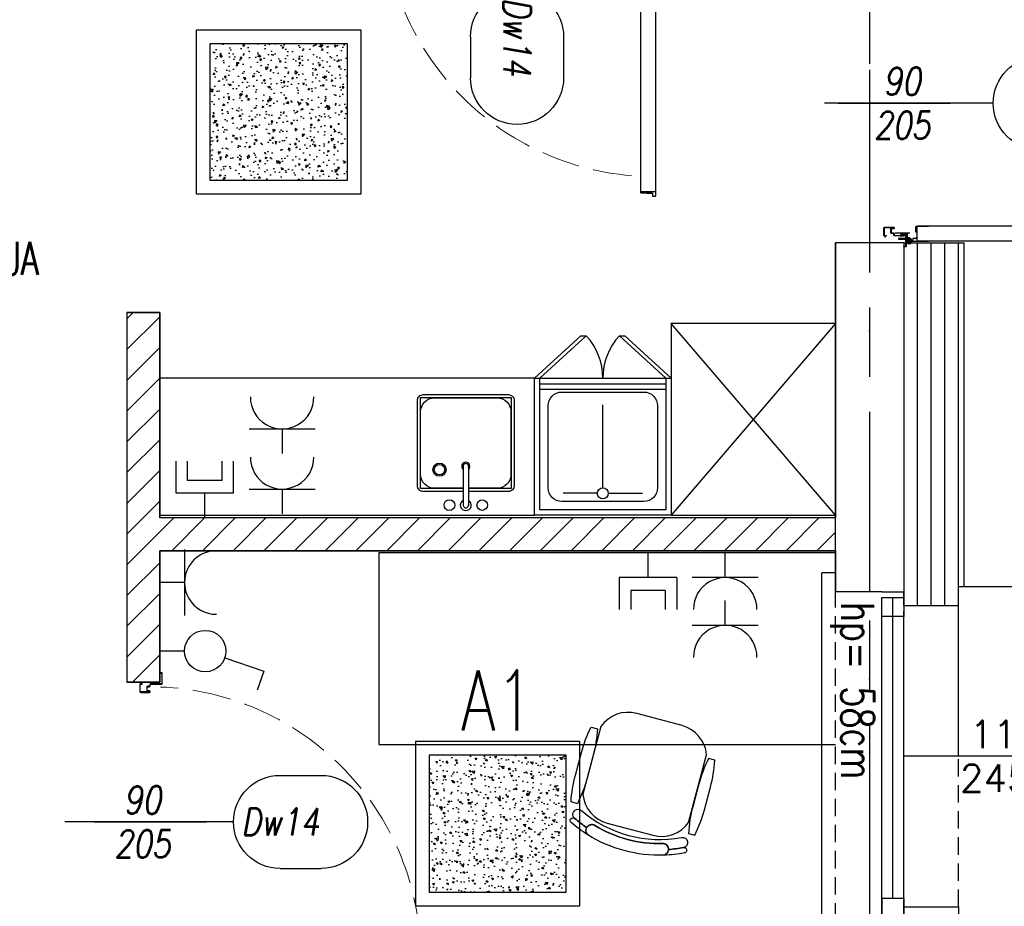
# Model space of a CAD drawing. Header units: millimetres. Extents: x 28600 to 181045, y -399112 to -163690.
# Tile 104 of 256: x 63082 to 63442, y -198714 to -198390. Entities that reach past the tile are written whole.
import ezdxf
from ezdxf.enums import TextEntityAlignment as Align

# ---------------------------------------------------------------- set-up
doc = ezdxf.new("R2010")
doc.units = ezdxf.units.MM
for name, pattern in [('CACHE', [9.525, 6.35, -3.175]), ('CENTER', [0.6, 0.375, -0.075, 0.075, -0.075]), ('DASHDOT', [25.4, 12.7, -6.35, 0, -6.35]), ('DASHED', [19.05, 12.7, -6.35]), ('Hidden Line', [391.222223, 282.222223, -109])]:
    doc.linetypes.add(name, pattern=pattern)
doc.layers.get('0').update_dxf_attribs({"color": 8})
for name, color, linetype in [('!! 0_ Istn-okna', 8, 'Continuous'), ('!! 0_ Istn-sciany', 8, 'Continuous'), ('!! 0_ Istn-widok', 8, 'Continuous'), ('!! 0_ Opis', 8, 'Continuous'), ('!! 0_Opis_okna', 8, 'Continuous'), ('!! 1_ proj wyposdażenie', 54, 'Continuous'), ('!! 1_ tynk zewn  - nowy', 8, 'Continuous'), ('!! 1_ widok', 8, 'Continuous'), ('!! 1_drzwi opis', 8, 'Continuous'), ('!! 1_drzwi-linia', 8, 'Continuous'), ('!! 1_hatch projektowane ściany', 8, 'Continuous'), ('!! 1_OPIS POM NOWE', 123, 'Continuous'), ('!! 1_PROJ przerywana', 8, 'CACHE'), ('!! 1_PROJ Sciany', 8, 'Continuous'), ('!! 1_PROJ TERMOIZOL', 8, 'Continuous'), ('!! 2_ remont Ocieplenie', 8, 'ZIGZAG'), ('0-osie-liniA', 8, 'DASHDOT'), ('E1', 2, 'Continuous'), ('E2', 2, 'Continuous'), ('E_0', 4, 'Continuous'), ('E_LAN', 2, 'Continuous'), ('E_UZIOM', 6, 'Continuous')]:
    doc.layers.add(name, color=color, linetype=linetype)
doc.styles.add('50', font='ROMANS.shx', dxfattribs={"width": 0.8, "height": 10})
doc.styles.add('ARCHETYP', font='romans.shx', dxfattribs={"height": 15})
doc.styles.add('ELE1', font='romans.shx', dxfattribs={"width": 0.8, "height": 18})
doc.styles.add('SIMPLEX', font='simplex.shx', dxfattribs={"width": 0.77})
doc.styles.add('TXT', font='simplex.shx')
doc.linetypes.add('ZIGZAG', pattern='A,0.00254,-5.08,[131,ltypeshp.shx,S=5.08,R=0,X=-5.08,Y=0],-10.16,[131,ltypeshp.shx,S=5.08,R=180,X=5.08,Y=0],-5.08', length=20.32254)

# ---------------------------------------------------------------- blocks, each defined once
blk = doc.blocks.new('Evier RONDA VDI3320')
at = {"ltscale": 0.2}
for p, q in [((-0.01, -0.1415), (-0.01, 0.001)), ((0.01, -0.1415), (0.01, 0.001))]:
    blk.add_line(p, q, dxfattribs=at)
for points in [[(0.01, -0.0494), (0.1555, -0.0494, -0.414214), (0.177, -0.0709), (0.177, -0.3819, -0.414214), (0.1555, -0.4034), (-0.1555, -0.4034, -0.414214), (-0.177, -0.3819), (-0.177, -0.0709, -0.414214), (-0.1555, -0.0494), (-0.01, -0.0494)], [(0.01, -0.0614), (0.115, -0.0614, -0.414214), (0.165, -0.1114), (0.165, -0.3414, -0.414214), (0.115, -0.3914), (-0.115, -0.3914, -0.414214), (-0.165, -0.3414), (-0.165, -0.1114, -0.414214), (-0.115, -0.0614), (-0.01, -0.0614)]]:
    blk.add_lwpolyline(points, format="xyb", dxfattribs=at)
at = {"linetype": 'CACHE', "ltscale": 0.2}
blk.add_lwpolyline([(0.01, -0.0604), (0.166, -0.0604), (0.166, -0.3924), (-0.166, -0.3924), (-0.166, -0.0604), (-0.01, -0.0604)], dxfattribs=at)
at = {"ltscale": 0.2}
for centre, radius in [((-0.06, 0), 0.0194), ((0.06, 0), 0.0196), ((0.0961, -0.1294), 0.0241), ((0.0961, -0.1294), 0.0191)]:
    blk.add_circle(centre, radius, dxfattribs=at)
for centre, radius, start, end in [((0, 0), 0.0201, 299.9158, 240.0842), ((0, 0), 0.0101, 354.2217, 185.7783), ((0, -0.1415), 0.015, 131.8103, 48.1897), ((0, -0.1415), 0.01, 180, 0)]:
    blk.add_arc(centre, radius, start, end, dxfattribs=at)
blk = doc.blocks.new('vidoir.p')
at = {"layer": '!! 1_ proj wyposdażenie', "ltscale": 0.1}
for p, q in [((-42.9511, 44.813), (-42.7816, 44.9684)), ((-42.9311, 44.813), (-42.7616, 44.9684)), ((-42.7816, 44.9684), (-42.7616, 44.9684)), ((-42.4711, 44.813), (-42.6407, 44.9684)), ((-42.6407, 44.9684), (-42.6207, 44.9684)), ((-42.4511, 44.813), (-42.6207, 44.9684)), ((-42.9311, 44.333), (-42.9311, 44.813)), ((-42.4711, 44.813), (-42.4711, 44.333)), ((-42.9311, 44.793), (-42.4711, 44.793)), ((-42.9311, 44.773), (-42.4711, 44.773)), ((-42.7011, 44.413), (-42.7011, 44.7157)), ((-42.7211, 44.393), (-42.8458, 44.393)), ((-42.6811, 44.393), (-42.5565, 44.393)), ((-42.4711, 44.333), (-42.9311, 44.333))]:
    blk.add_line(p, q, dxfattribs=at)
blk.add_lwpolyline([(-42.4511, 44.313), (-42.9511, 44.313), (-42.9511, 44.813), (-42.4511, 44.813)], close=True, dxfattribs=at)
blk.add_lwpolyline([(-42.5511, 44.363), (-42.8511, 44.363, -0.414214), (-42.9011, 44.413), (-42.9011, 44.713, -0.414214), (-42.8511, 44.763), (-42.5511, 44.763, -0.414214), (-42.5011, 44.713), (-42.5011, 44.413, -0.414214)], format="xyb", close=True, dxfattribs=at)
blk.add_circle((-42.7011, 44.393), 0.02, dxfattribs=at)
for centre, start, end in [((-42.9311, 44.813), 0, 42.4978), ((-42.4711, 44.813), 137.5022, 180)]:
    blk.add_arc(centre, 0.23, start, end, dxfattribs=at)
blk = doc.blocks.new('Chaise 01 Plan')
at = {"color": 0, "linetype": 'ByBlock', "lineweight": -2}
for points in [[(-0.1441, 0.5405, 0.038072), (-0.2143, 0.5131, 1), (-0.2057, 0.4951, -0.028937), (-0.1548, 0.516, -0.347513)], [(0.1441, 0.5405, 0.148473), (-0.1441, 0.5405, 0.903086), (-0.1278, 0.5008, -0.143987), (0.1278, 0.5008, 0.903086)], [(0.1441, 0.5405, -0.347513), (0.1548, 0.516, -0.028937), (0.2057, 0.4951, 1), (0.2143, 0.5131, 0.038072)], [(-0.1278, 0.5008, -0.422865), (-0.1548, 0.516, 0.028937), (-0.2057, 0.4951, 1), (-0.1893, 0.461, -0.227301), (0.1893, 0.461, 1), (0.2057, 0.4951, 0.028937), (0.1548, 0.516, -0.422865), (0.1278, 0.5008, 0.143987)], [(-0.086, 0.4809), (0.086, 0.4809, -0.314165), (0.1999, 0.4015), (0.1999, 0.1457, -0.314165), (0.086, 0.0663), (-0.086, 0.0663, -0.314165), (-0.1999, 0.1457), (-0.1999, 0.4015, -0.314165), (-0.086, 0.4809)], [(-0.2, 0.2561), (-0.2, 0.342, 0.051084), (-0.2101, 0.4406), (-0.2339, 0.4406, 0.051084), (-0.244, 0.342), (-0.244, 0.2561, 0.051084), (-0.2339, 0.1576), (-0.2101, 0.1576, 0.051084)], [(0.2, 0.2561), (0.2, 0.342, -0.051084), (0.2101, 0.4406), (0.2339, 0.4406, -0.051084), (0.244, 0.342), (0.244, 0.2561, -0.051084), (0.2339, 0.1576), (0.2101, 0.1576, -0.051084)]]:
    blk.add_lwpolyline(points, format="xyb", close=True, dxfattribs=at)
blk = doc.blocks.new('zaw-dr-90-p')
at = {"color": 2, "linetype": 'CENTER', "ltscale": 0.2}
for p, q in [((12, 0), (-12, 0)), ((0, 12), (0, -12)), ((24.5, 24), (31, 24)), ((24.5, 19), (31, 19))]:
    blk.add_line(p, q, dxfattribs=at)
at = {"ltscale": 0.2}
for p, q in [((10, 12), (6.5, 12)), ((10, 0), (10, 6.5))]:
    blk.add_line(p, q, dxfattribs=at)
blk.add_lwpolyline([(10, 10), (10, 39), (6.5, 39), (6.5, 10)], dxfattribs=at)
blk.add_lwpolyline([(0, 6.5), (23.5, 6.5, 0.414214), (28, 11), (28, 31), (24.5, 31), (24.5, 11, -0.414214), (23.5, 10), (0, 10, 4.561698), (7.6, 6.5), (4.9, 4.2)], format="xyb", dxfattribs=at)
blk.add_lwpolyline([(-0.2, -0.2), (-2.5, -0.2), (-2.5, 0.2), (-0.2, 0.2), (-0.2, 2.5), (0.2, 2.5), (0.2, 0.2), (2.8, 0.2), (2.8, -0.2), (0.2, -0.2), (0.2, -2.8), (-0.2, -2.8)], close=True)
blk.add_circle((0, 0), 6.5, dxfattribs=at)
blk = doc.blocks.new('drzwi 90- sc 12')
for p, q in [((-13620.32, 20410.16), (-13620.32, 20313.77)), ((-13614.92, 20409.86), (-13620.32, 20409.86)), ((-13616.12, 20410.26), (-13620.22, 20410.26)), ((-13616.12, 20410.26), (-13620, 20410.26)), ((-13618.17, 20410.26), (-13616.22, 20410.26)), ((-13618.17, 20410.26), (-13616.22, 20410.26)), ((-13616.12, 20410.26), (-13616.12, 20411.46)), ((-13616.12, 20411.46), (-13615.02, 20411.46)), ((-13614.92, 20411.36), (-13614.92, 20313.77)), ((-13620.32, 20313.47), (-13620.32, 20317.97)), ((-13614.92, 20312.27), (-13614.92, 20317.97)), ((-13614.92, 20313.77), (-13620.32, 20313.77)), ((-13618.22, 20313.37), (-13620.22, 20313.37)), ((-13618.22, 20313.67), (-13618.22, 20313.37)), ((-13618.22, 20313.67), (-13616.42, 20313.67)), ((-13617.77, 20311.12), (-13617.77, 20305.72)), ((-13617.77, 20311.12), (-13617.77, 20305.72)), ((-13615.92, 20313.17), (-13615.92, 20312.17)), ((-13615.92, 20312.17), (-13615.02, 20312.17)), ((-13715.57, 20308.32), (-13715.57, 20308.56)), ((-13715.57, 20307.69), (-13715.57, 20308.56)), ((-13715.57, 20307.82), (-13715.57, 20308.56)), ((-13715.57, 20307.72), (-13715.37, 20307.72)), ((-13616.17, 20309.92), (-13617.37, 20309.92)), ((-13616.17, 20309.92), (-13616.17, 20311.02)), ((-13715.77, 20301.96), (-13716.27, 20301.96)), ((-13616.77, 20301.96), (-13616.27, 20301.96))]:
    blk.add_line(p, q)
for points in [[(-13665.27, 20284.96), (-13665.27, 20325.83)], [(-13615.57, 20309.64), (-13615.32, 20309.64), (-13615.32, 20309.82), (-13616.32, 20309.82), (-13616.32, 20309.64), (-13615.92, 20309.64)]]:
    blk.add_lwpolyline(points)
at = {"lineweight": 30}
for points in [[(-13716.27, 20308.92), (-13721.27, 20308.92)], [(-13716.27, 20308.92), (-13716.27, 20296.92)], [(-13614.27, 20308.92), (-13609.27, 20308.92)], [(-13614.27, 20308.92), (-13614.27, 20296.92)]]:
    blk.add_lwpolyline(points, dxfattribs=at)
at = {"ltscale": 0.2}
for points in [[(-13715.57, 20307.51), (-13715.57, 20309.48, 0.414214), (-13715.91, 20309.82), (-13719.43, 20309.82, 0.414214), (-13719.77, 20309.48), (-13719.77, 20308.92), (-13719.59, 20308.92), (-13719.59, 20309.48, -0.414214), (-13719.43, 20309.64), (-13716.97, 20309.64)], [(-13716.97, 20309.64), (-13715.91, 20309.64, -0.414214), (-13715.75, 20309.48), (-13715.75, 20307.51)], [(-13715.75, 20307.76), (-13715.75, 20305.58, 0.414214), (-13715.41, 20305.24), (-13714.96, 20305.24, -0.414214), (-13714.8, 20305.08), (-13714.8, 20304.48, 0.414214), (-13714.46, 20304.14), (-13713.28, 20304.14, 0.414214), (-13712.94, 20304.48), (-13712.94, 20305.15, -1), (-13712.75, 20305.15), (-13712.75, 20301.96, -0.414214), (-13712.91, 20301.8), (-13715.43, 20301.8, -0.414214), (-13715.59, 20301.96), (-13715.59, 20302.52), (-13715.77, 20302.52), (-13715.77, 20301.96, 0.414214), (-13715.43, 20301.62), (-13712.91, 20301.62, 0.414214), (-13712.57, 20301.96), (-13712.57, 20305.15, 1), (-13713.12, 20305.15), (-13713.12, 20304.48, -0.414214), (-13713.28, 20304.32), (-13714.46, 20304.32, -0.414214), (-13714.62, 20304.48), (-13714.62, 20305.08, 0.414214), (-13714.96, 20305.42), (-13715.41, 20305.42, -0.414214), (-13715.57, 20305.58), (-13715.57, 20307.64)], [(-13615.92, 20309.64), (-13616.63, 20309.64, 0.414214), (-13616.79, 20309.48), (-13616.79, 20305.58, -0.414214), (-13617.13, 20305.24), (-13617.58, 20305.24, 0.414214), (-13617.74, 20305.08), (-13617.74, 20304.48, -0.414214), (-13618.08, 20304.14), (-13619.26, 20304.14, -0.414214), (-13619.6, 20304.48), (-13619.6, 20305.15, 1), (-13619.79, 20305.15), (-13619.79, 20301.96, 0.414214), (-13619.63, 20301.8), (-13617.11, 20301.8, 0.414214), (-13616.95, 20301.96), (-13616.95, 20302.52), (-13616.77, 20302.52), (-13616.77, 20301.96, -0.414214), (-13617.11, 20301.62), (-13619.63, 20301.62, -0.414214), (-13619.97, 20301.96), (-13619.97, 20305.15, -1), (-13619.42, 20305.15), (-13619.42, 20304.48, 0.414214), (-13619.26, 20304.32), (-13618.08, 20304.32, 0.414214), (-13617.92, 20304.48), (-13617.92, 20305.08, -0.414214), (-13617.58, 20305.42), (-13617.13, 20305.42, 0.414214), (-13616.97, 20305.58), (-13616.97, 20309.48, -0.414214), (-13616.63, 20309.82), (-13613.11, 20309.82, -0.414214), (-13612.77, 20309.48), (-13612.77, 20308.92), (-13612.95, 20308.92), (-13612.95, 20309.48, 0.414214), (-13613.11, 20309.64), (-13615.57, 20309.64)]]:
    blk.add_lwpolyline(points, format="xyb", dxfattribs=at)
blk.add_lwpolyline([(-13616.79, 20308.82), (-13616.97, 20308.82), (-13616.97, 20307.42), (-13616.79, 20307.42)], close=True)
for centre, radius, start, end in [((-13620.22, 20410.16), 0.1, 90, 180), ((-13615.02, 20411.36), 0.1, 0, 90), ((-13620.22, 20313.47), 0.1, 180, 270), ((-13616.42, 20313.17), 0.5, 0, 90), ((-13616.27, 20311.02), 0.1, 0, 90), ((-13615.02, 20312.27), 0.1, 270, 0)]:
    blk.add_arc(centre, radius, start, end)
at = {"linetype": 'Hidden Line', "lineweight": 9, "ltscale": 0.05}
blk.add_arc((-13615.5, 20305.14), 99.12, 94.8005, 177.6944, dxfattribs=at)
at = {"xscale": 0.09999999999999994, "yscale": 0.09999999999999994, "zscale": 0.09999999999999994, "rotation": 180.0000000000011}
blk.add_blockref('zaw-dr-90-p', (-13614.92, 20310.92), dxfattribs=at)
blk = doc.blocks.new('1_ok-opis')
blk.add_line((0, 111.61), (0, 50))
for points in [[(-17, 128.61), (-17, 143.61)], [(17, 128.61), (17, 143.61)]]:
    blk.add_lwpolyline(points)
for centre, start, end in [((0, 143.61), 0, 180), ((0, 128.61), 180, 0)]:
    blk.add_arc(centre, 17, start, end)
at = {"style": 'ARCHETYP'}
for tag, height, rotation, p in [('NR', 12, 90, (0, 136.9)), ('NR', 12, 270, (0, 136.9)), ('SZEROKOŚĆ', 10, 270, (8, 78.29)), ('SZEROKOŚĆ', 10, 90, (-8, 78.29)), ('WYSOKOŚĆ', 10, 270, (-8, 78.29)), ('WYSOKOŚĆ', 10, 90, (8, 78.29))]:
    blk.add_attdef(tag, text='', height=height, rotation=rotation, dxfattribs=at).set_placement(p, align=Align.MIDDLE)
blk = doc.blocks.new('OKNO PROJ 120')
at = {"layer": '!! 0_ Istn-okna'}
for points in [[(62604.5, -199623.15), (62717.5, -199623.15)], [(62612.5, -199627.15), (62722.5, -199627.15)], [(62604.5, -199631.15), (62717.5, -199631.15)]]:
    blk.add_lwpolyline(points, dxfattribs=at)
for points in [[(62606.5, -199631.15), (62612.5, -199631.15), (62612.5, -199623.15), (62606.5, -199623.15)], [(62722.5, -199631.15), (62715.5, -199631.15), (62715.5, -199623.15), (62722.5, -199623.15)]]:
    blk.add_lwpolyline(points, close=True, dxfattribs=at)
at = {"layer": '!! 0_ Istn-sciany'}
for points in [[(62604.5, -199631.15), (62609.5, -199631.15)], [(62717.5, -199631.15), (62717.5, -199631.15)]]:
    blk.add_lwpolyline(points, dxfattribs=at)
at = {"layer": '!! 0_ Istn-widok'}
for points in [[(62597.5, -199601.15), (62731.5, -199601.15)], [(62597.5, -199606.15), (62597.5, -199601.15)], [(62731.5, -199606.15), (62731.5, -199601.15)], [(62602.5, -199651.15), (62602.5, -199671.15)], [(62726.5, -199651.15), (62726.5, -199671.15)], [(62726.5, -199671.15), (62602.5, -199671.15)]]:
    blk.add_lwpolyline(points, dxfattribs=at)
at = {"layer": '!! 1_PROJ przerywana'}
for points in [[(62604.5, -199606.15), (62724.5, -199606.15)], [(62609.5, -199651.15), (62719.5, -199651.15)]]:
    blk.add_lwpolyline(points, dxfattribs=at)
at = {"layer": '!! 1_PROJ Sciany'}
for points in [[(62604.5, -199623.15), (62604.5, -199606.15)], [(62724.5, -199623.15), (62724.5, -199606.15)], [(62604.5, -199623.15), (62604.5, -199631.15)], [(62724.5, -199623.15), (62724.5, -199631.15)], [(62609.5, -199631.15), (62609.5, -199651.15)], [(62719.5, -199631.15), (62719.5, -199651.15)], [(62719.5, -199631.15), (62724.5, -199631.15)], [(62609.5, -199651.15), (62604.5, -199651.15)], [(62719.5, -199651.15), (62724.5, -199651.15)]]:
    blk.add_lwpolyline(points, dxfattribs=at)
blk = doc.blocks.new('A$C33CB33F5')
at = {"layer": 'E1'}
h = blk.add_hatch(dxfattribs=at)
h.set_pattern_fill('AR-CONC', color=256)
h.set_pattern_definition([(50, (7522.688, -14898.817), (7.1726018, -0.6275213), [0.75, -8.25]), (355, (7522.688, -14898.817), (-1.3875133, 7.5219213), [0.6, -6.6]), (100.451444, (7523.286, -14898.869), (5.7850885, 6.8944), [0.637402, -7.011421]), (46.1842, (7522.688, -14896.817), (10.6724133, -1.655193), [1.125, -12.375]), (96.635635, (7523.578, -14896.955), (9.3466195, 9.741186), [0.9561034, -10.5171376]), (351.184164, (7522.688, -14896.817), (9.3466195, 9.741186), [0.9, -9.9]), (21, (7523.688, -14897.317), (5.9690705, -4.026189), [0.75, -8.25]), (326, (7523.688, -14897.317), (2.4331533, 7.2515005), [0.6, -6.6]), (71.451445, (7524.1856, -14897.6525), (8.4022238, 3.2253115), [0.637402, -7.011421]), (37.5, (7522.6882, -14898.817), (0.12159855, 3.32893854), [0, -6.52, 0, -6.7, 0, -6.625]), (7.5, (7522.688, -14898.817), (2.6306954, 3.9441171), [0, -3.82, 0, -6.37, 0, -2.525]), (327.5, (7520.4582, -14898.817), (5.33822436, -0.2255487), [0, -2.5, 0, -7.8, 0, -10.35]), (317.5, (7519.458, -14898.817), (5.8318617, 1.0010498), [0, -3.25, 0, -5.18, 0, -7.35])])
h.paths.add_polyline_path([(25, -25), (25, 25), (-25, 25), (-25, -25)])
for points in [[(-30, 30), (30, 30), (30, -30), (-30, -30)], [(-25, 25), (25, 25), (25, -25), (-25, -25)]]:
    blk.add_lwpolyline(points, close=True, dxfattribs=at)
blk = doc.blocks.new('E_GN1')
at = {"layer": 'E2'}
for p, q in [((9.02, 12.03), (9.02, -12.03)), ((9.02, 0), (0, 0))]:
    blk.add_line(p, q, dxfattribs=at)
blk.add_arc((20.63, 0), 11.61, 89.6048, 270.3952, dxfattribs=at)
blk = doc.blocks.new('E_L1')
at = {"layer": 'E1'}
for p, q in [((2.46, 23.76), (7.35, 37.97)), ((7.35, 37.97), (14.25, 35.59)), ((0, 9.02), (0, 0))]:
    blk.add_line(p, q, dxfattribs=at)
blk.add_circle((0, 16.6), 7.57, dxfattribs=at)
blk = doc.blocks.new('E_RJ45')
at = {"layer": 'E_LAN'}
for p, q in [((11.28, 13.13), (11.28, -13.13)), ((11.28, 13.13), (25.86, 13.13)), ((17.11, 7.88), (17.11, -7.88)), ((17.11, 7.88), (25.86, 7.88)), ((0, 0), (11.28, 0)), ((17.11, -7.88), (25.86, -7.88)), ((11.28, -13.13), (25.86, -13.13))]:
    blk.add_line(p, q, dxfattribs=at)

msp = doc.modelspace()

# ---------------------------------------------------------------- hatches: boundary and pattern name
at = {"layer": '!! 1_hatch projektowane ściany'}
h = msp.add_hatch(dxfattribs=at)
h.set_pattern_fill('ANSI31', color=256, scale=2.5)
h.set_pattern_definition([(45, (0, -14.54), (-5.61266008, 5.61266008), [])])
h.paths.add_polyline_path([(62634.06387, -198352.12813), (62622.56735, -198352.12813), (62622.56735, -198340.12813), (62634.06387, -198340.12813)])
h.paths.add_polyline_path([(62856.06379, -198352.12813), (62856.06379, -198340.12813), (62793.06379, -198340.12813), (62793.06379, -198090.12813), (62781.06379, -198090.12813), (62781.06379, -198340.12813), (62736.06387, -198340.12813), (62736.06387, -198352.12813)])
h.paths.add_polyline_path([(63213.06379, -198352.12813), (63213.06379, -198340.12813), (63192.06379, -198340.12813), (63192.06379, -198275.91493), (63180.06379, -198275.91493), (63180.06379, -198340.12813), (62980.06379, -198340.12813), (62980.06379, -198215.12813), (63080.06379, -198215.12813), (63080.06379, -198090.62813), (63068.06379, -198090.62813), (63068.06379, -198203.12813), (62968.06379, -198203.12813), (62968.06379, -198340.12813), (62958.06379, -198340.12813), (62958.06379, -198352.12813)])
h.paths.add_polyline_path([(63180.06379, -198173.91493), (63192.06379, -198173.91493), (63192.06379, -198090.12813), (63180.06379, -198090.12813)])
h.paths.add_polyline_path([(63315.06379, -198340.12813), (63380.06379, -198340.12813), (63380.06379, -198352.12813), (63315.06379, -198352.12813)])
h.paths.add_polyline_path([(63121.18969, -198632.12813), (63133.18969, -198632.12813), (63133.18969, -198584.12813), (63380.06379, -198584.12813), (63380.06379, -198572.12813), (63133.18969, -198572.12813), (63133.18969, -198497.12813), (63121.18969, -198497.12813)])
h.paths.add_polyline_path([(62622.56735, -198497.12813), (62725.18969, -198497.12813), (62725.18969, -198509.12813), (62622.56735, -198509.12813)])
h.paths.add_polyline_path([(62622.56735, -198709.12813), (62964.18969, -198709.12813), (62964.18969, -198626.12813), (62976.18969, -198626.12813), (62976.18969, -198729.12813), (62964.18969, -198729.12813), (62964.18969, -198721.12813), (62622.3156, -198721.12813)])
h.paths.add_polyline_path([(62622.3156, -198885.54059), (62964.18969, -198885.54059), (62964.18969, -198935.12813), (62976.05469, -198935.12813), (62976.32469, -198831.06815), (62964.18969, -198831.18811), (62964.18969, -198873.54059), (62622.56735, -198873.54059)])
h.paths.add_polyline_path([(62929.18969, -199062.95305), (63013.68969, -199062.95305), (63013.68969, -199050.95305), (62976.18969, -199050.95305), (62976.18969, -199037.12813), (62964.18969, -199037.12813), (62964.18969, -199050.95305), (62929.18969, -199050.95305)])
h.paths.add_polyline_path([(63115.68969, -199062.94603), (63133.18969, -199062.94603), (63133.18969, -199022.95305), (63380.06373, -199022.95305), (63380.06379, -199010.95305), (63133.18969, -199010.95305), (63133.18969, -198946.12813), (63121.18969, -198946.12621), (63121.18969, -199050.95305), (63115.68887, -199050.94603)])
edge = h.paths.add_edge_path()
edge.add_line((63121.18969, -198844.12621), (63133.18969, -198844.12621))
edge.add_line((63133.18969, -198844.12621), (63133.18969, -198796.12813))
edge.add_line((63133.18969, -198796.12813), (63380.06373, -198796.12813))
edge.add_line((63380.06373, -198796.12813), (63380.06373, -198784.12813))
edge.add_line((63380.06373, -198784.12813), (63133.18969, -198784.12813))
edge.add_line((63133.18969, -198784.12813), (63133.18969, -198734.12813))
edge.add_line((63133.18969, -198734.12813), (63121.18969, -198734.12813))
edge.add_line((63121.18969, -198734.12813), (63121.18969, -198844.24617))

# ---------------------------------------------------------------- linework, layer by layer
at = {"layer": '!! 1_ proj wyposdażenie', "ltscale": 0.1}
for points in [[(63380.06373, -198571.12813), (63320.06373, -198501.12813)], [(63380.06373, -198501.12813), (63320.06373, -198571.12813)]]:
    msp.add_lwpolyline(points, dxfattribs=at)
at = {"layer": '!! 1_ proj wyposdażenie'}
for points in [[(63380.06373, -198501.12813), (63320.06373, -198501.12813), (63320.06373, -198571.12813), (63380.06373, -198571.12813)], [(63270.06373, -198521.12813), (63133.18963, -198521.12813), (63133.18963, -198571.12813), (63270.06373, -198571.12813)]]:
    msp.add_lwpolyline(points, close=True, dxfattribs=at)
msp.add_lwpolyline([(63380.06385, -198599.14086), (63380.06385, -198584.89594), (63213.18975, -198584.89594), (63213.18975, -198654.89594), (63380.06385, -198654.89594)], dxfattribs=at)
at = {"layer": '!! 1_ tynk zewn  - nowy'}
for p, q in [((63425.06336, -198659.14086), (63425.0633, -198471.66373)), ((63427.06334, -198597.14086), (63427.0633, -198471.66373))]:
    msp.add_line(p, q, dxfattribs=at)
msp.add_lwpolyline([(63405.06373, -198471.66374), (63427.0633, -198471.66373)], dxfattribs=at)
at = {"layer": '!! 1_hatch projektowane ściany'}
msp.add_lwpolyline([(63121.18969, -198632.12813), (63133.18969, -198632.12813), (63133.18969, -198584.12813), (63380.06379, -198584.12813), (63380.06379, -198572.12813), (63133.18969, -198572.12813), (63133.18969, -198497.12813), (63121.18969, -198497.12813)], close=True, dxfattribs=at)
at = {"layer": '!! 1_PROJ Sciany'}
for points in [[(63380.06373, -198471.66374), (63380.06373, -198572.12813)], [(63380.06379, -198572.12813), (63380.06379, -198471.66374)], [(63405.06373, -198471.66374), (63380.06379, -198471.66374)], [(63405.06373, -198471.66374), (63405.06373, -198604.14086)], [(63121.18969, -198497.12813), (63121.18969, -198632.12813)], [(63121.18969, -198497.12813), (63133.18969, -198497.12813)], [(63133.18969, -198497.12813), (63133.18969, -198572.12813)], [(63380.06379, -198572.12813), (63133.18969, -198572.12813)], [(63380.06379, -198584.12813), (63133.18969, -198584.12813)], [(63133.18969, -198584.12813), (63133.18969, -198587.12813)], [(63133.18969, -198584.12813), (63133.18969, -198632.12813)], [(63380.06373, -198584.12813), (63380.06373, -198599.14086)], [(63380.06379, -198599.14086), (63380.06379, -198584.12813)], [(63133.18969, -198632.12813), (63121.18969, -198632.12813)], [(63405.06373, -198711.14086), (63405.06373, -199498.12813), (63092.94506, -199498.12813)]]:
    msp.add_lwpolyline(points, dxfattribs=at)
at = {"layer": '!! 1_PROJ TERMOIZOL', "linetype": 'ZIGZAG', "ltscale": 0.75}
for p, q in [((63410.06334, -198604.14086), (63410.0633, -198471.66374)), ((63420.06334, -198604.14086), (63420.0633, -198471.66374))]:
    msp.add_line(p, q, dxfattribs=at)
at = {"layer": '!! 2_ remont Ocieplenie', "linetype": 'Continuous', "ltscale": 0.75}
msp.add_line((63415.06334, -198604.14086), (63415.0633, -198471.66374), dxfattribs=at)
at = {"layer": '0-osie-liniA', "ltscale": 5}
msp.add_lwpolyline([(63392.56735, -198027.12813), (63392.56735, -199799.35902)], dxfattribs=at)
at = {"layer": 'E_UZIOM', "linetype": 'DASHED', "ltscale": 2}
msp.add_lwpolyline([(60842.57099, -198077.62813), (63392.56735, -198076.12813), (63392.56735, -199485.62813), (60842.56735, -199485.62813), (60842.57099, -198077.62813)], dxfattribs=at)

# ---------------------------------------------------------------- block references
at = {"layer": '!! 0_Opis_okna'}
ref = msp.add_blockref('1_ok-opis', (63355.06379, -198659.14086), dxfattribs=dict(at, rotation=270))
ref.add_attrib('WYSOKOŚĆ', '245', dxfattribs={"layer": '0', "height": 10, "style": 'ARCHETYP'}).set_placement((63438.48071, -198667.14086), align=Align.MIDDLE)
ref.add_attrib('SZEROKOŚĆ', '110', dxfattribs={"layer": '0', "height": 10, "style": 'ARCHETYP'}).set_placement((63442.01074, -198651.14086), align=Align.MIDDLE)
ref.add_attrib('NR', 'P01', dxfattribs={"layer": '0', "height": 12, "style": 'ARCHETYP'}).set_placement((63491.96523, -198659.14086), align=Align.MIDDLE)
at = {"layer": '!! 1_ proj wyposdażenie', "xscale": 100, "yscale": 100, "zscale": 100}
msp.add_blockref('vidoir.p', (67565.17845, -203002.43199), dxfattribs=at)
at = {"layer": '!! 1_ proj wyposdażenie', "yscale": 100, "zscale": 100}
for name, p, xscale, rotation in [('Evier RONDA VDI3320', (63245.00834, -198567.43117), 100, 180), ('Chaise 01 Plan', (63317.47552, -198639.34837), -99.99999999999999, 165.0000000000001)]:
    msp.add_blockref(name, p, dxfattribs=dict(at, xscale=xscale, rotation=rotation))
at = {"layer": '!! 1_ widok', "rotation": 90}
msp.add_blockref('OKNO PROJ 120', (-136226.08821, -261323.63841), dxfattribs=at)
at = {"layer": '!! 1_drzwi opis'}
ref = msp.add_blockref('1_ok-opis', (63263.73685, -198267.79038), dxfattribs=dict(at, xscale=-1, rotation=179.9999963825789))
ref.add_attrib('WYSOKOŚĆ', '90', dxfattribs={"layer": '0', "height": 10, "rotation": 269.9999964, "style": '50', "oblique": 10, "width": 0.8}).set_placement((63271.73685, -198346.08123), align=Align.MIDDLE)
ref.add_attrib('SZEROKOŚĆ', '205', dxfattribs={"layer": '0', "height": 10, "rotation": 269.9999964, "style": '50', "oblique": 10, "width": 0.8}).set_placement((63255.73685, -198346.08123), align=Align.MIDDLE)
ref.add_attrib('NR', 'Dw14', dxfattribs={"layer": '0', "height": 10, "rotation": 269.9999964, "style": '50', "oblique": 10, "width": 0.8}).set_placement((63263.73684, -198396.40162), align=Align.MIDDLE)
ref = msp.add_blockref('1_ok-opis', (63326.1279, -198420.66378), dxfattribs=dict(at, xscale=-1, rotation=269.9999963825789))
ref.add_attrib('WYSOKOŚĆ', '90', dxfattribs={"layer": '0', "height": 10, "rotation": 359.9999964, "style": '50', "oblique": 10, "width": 0.8}).set_placement((63404.41875, -198412.66378), align=Align.MIDDLE)
ref.add_attrib('SZEROKOŚĆ', '205', dxfattribs={"layer": '0', "height": 10, "rotation": 359.9999964, "style": '50', "oblique": 10, "width": 0.8}).set_placement((63404.41875, -198428.66378), align=Align.MIDDLE)
ref.add_attrib('NR', 'DZ6', dxfattribs={"layer": '0', "height": 10, "rotation": 359.9999964, "style": '50', "oblique": 10, "width": 0.8}).set_placement((63454.73914, -198420.66378), align=Align.MIDDLE)
ref = msp.add_blockref('1_ok-opis', (63048.52496, -198683.12817), dxfattribs=dict(at, xscale=-1, rotation=269.9999963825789))
ref.add_attrib('WYSOKOŚĆ', '90', dxfattribs={"layer": '0', "height": 10, "rotation": 359.9999964, "style": '50', "oblique": 10, "width": 0.8}).set_placement((63126.81581, -198675.12817), align=Align.MIDDLE)
ref.add_attrib('SZEROKOŚĆ', '205', dxfattribs={"layer": '0', "height": 10, "rotation": 359.9999964, "style": '50', "oblique": 10, "width": 0.8}).set_placement((63126.81581, -198691.12817), align=Align.MIDDLE)
ref.add_attrib('NR', 'Dw14', dxfattribs={"layer": '0', "height": 10, "rotation": 359.9999964, "style": '50', "oblique": 10, "width": 0.8}).set_placement((63177.1362, -198683.12817), align=Align.MIDDLE)
at = {"layer": '!! 1_drzwi-linia', "xscale": -1, "rotation": 180}
msp.add_blockref('drzwi 90- sc 12', (76929.33349, -178043.20379), dxfattribs=at)
at = {"layer": '!! 1_drzwi-linia', "rotation": 270}
for p in [(43096.14131, -212085.93344), (42824.26535, -212348.39783)]:
    msp.add_blockref('drzwi 90- sc 12', p, dxfattribs=at)
at = {"layer": 'E1', "color": 4, "ltscale": 20, "rotation": 180}
msp.add_blockref('A$C33CB33F5', (63176.64244, -198423.85822), dxfattribs=at)
at = {"layer": 'E1', "color": 4, "ltscale": 20, "xscale": -1, "rotation": 180}
msp.add_blockref('A$C33CB33F5', (63256.62671, -198683.74212), dxfattribs=at)
at = {"layer": 'E_0'}
for name, p, rotation in [('E_GN1', (63177.88029, -198548.64357), 89.99999999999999), ('E_GN1', (63177.88029, -198570.5883), 89.99999999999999), ('E_GN1', (63339.79284, -198584.89594), 270), ('E_GN1', (63339.79284, -198602.32868), 270), ('E_L1', (63133.18777, -198620.74172), 270)]:
    msp.add_blockref(name, p, dxfattribs=dict(at, rotation=rotation))
at = {"layer": 'E_0', "yscale": 0.8, "zscale": 0.8, "rotation": 270}
for p, xscale in [((63149.64491, -198572.12813), -0.8), ((63311.55747, -198584.89363), 0.8)]:
    msp.add_blockref('E_RJ45', p, dxfattribs=dict(at, xscale=xscale))
at = {"layer": 'E_0'}
msp.add_blockref('E_GN1', (63133.19162, -198595.69758), dxfattribs=at)

# ---------------------------------------------------------------- texts
at = {"layer": '!! 0_ Opis', "style": 'SIMPLEX', "width": 0.75}
msp.add_text('hp= 58cm', height=12, rotation=270, dxfattribs=at).set_placement((63382.18808, -198602.76367))
at = {"layer": '!! 1_OPIS POM NOWE', "style": 'TXT', "width": 0.7}
msp.add_text('KOMUNIKACJA', height=12, dxfattribs=at).set_placement((63050.59102, -198483.33032), align=Align.CENTER)
at = {"layer": 'E1', "style": 'ELE1', "width": 0.75}
msp.add_text('A1', height=22, dxfattribs=at).set_placement((63256.62671, -198638.78273), align=Align.MIDDLE_CENTER)

doc.saveas('drawing.dxf')
